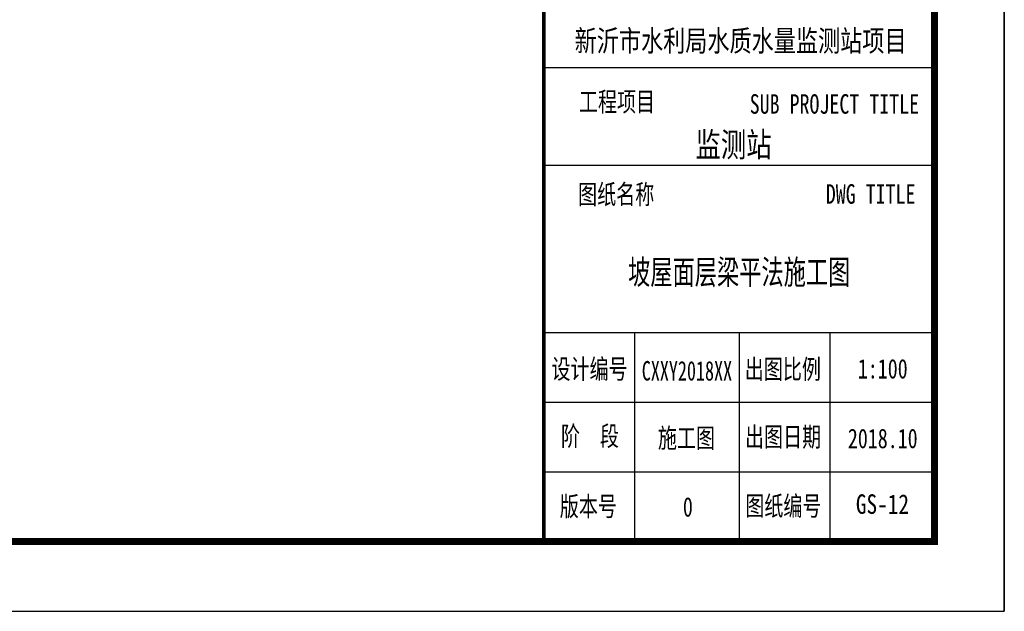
# Model space of a CAD drawing. Extents: x -302077 to 107904, y -9283 to 295706.
# Tile 254 of 256: x 2153 to 16267, y 236306 to 244794. Entities that reach past the tile are written whole.
import ezdxf
from ezdxf.enums import TextEntityAlignment as Align

# ---------------------------------------------------------------- set-up
doc = ezdxf.new("R2010")
doc.units = 0
doc.header["$LTSCALE"] = 500
doc.header["$MEASUREMENT"] = 0
doc.layers.get('0').update_dxf_attribs({"linetype": 'CONTINUOUS'})
doc.layers.add('PUB_TITLE', color=4, linetype='CONTINUOUS')
doc.layers.add('TK', color=7, linetype='CONTINUOUS')
doc.styles.add('-宋体', font='txt', dxfattribs={"width": 0.8})
doc.styles.add('TKHZ1', font='txt', dxfattribs={"width": 0.8})

# ---------------------------------------------------------------- blocks, each defined once
blk = doc.blocks.new('wrtgtg')
at = {"color": 4}
for p, q in [((7804, -4841), (7804, 52559)), ((7804, -2434), (7804, -2434)), ((2146, -4841), (7804, -4841))]:
    blk.add_line(p, q, dxfattribs=at)
at = {"layer": 'PUB_TITLE'}
for p, q in [((8804, 53559), (8804, -5841)), ((7804, -4841), (7804, 52559)), ((2204, 1959), (7804, 1959)), ((2204, 559), (7804, 559)), ((2204, -1841), (7804, -1841)), ((3504, -1841), (3504, -4841)), ((5004, -1841), (5004, -4841)), ((6304, -1841), (6304, -4841)), ((2204, -2841), (7804, -2841)), ((2204, -3841), (7804, -3841))]:
    blk.add_line(p, q, dxfattribs=at)
blk.add_lwpolyline([(-75296, -5841), (8804, -5841), (8804, 53559), (-75296, 53559)], close=True, dxfattribs=at)
at = {"layer": 'PUB_TITLE', "const_width": 100}
blk.add_lwpolyline([(-72796, -4841), (7804, -4841), (7804, 52559), (-72796, 52559)], close=True, dxfattribs=at)
at = {"layer": 'PUB_TITLE', "const_width": 50}
blk.add_lwpolyline([(2204, -4841), (2204, 52559)], dxfattribs=at)
at = {"layer": 'TK'}
for s, height, style, width, p in [('新沂市水利局水质水量监测站项目', 304.92, 'TKHZ1', 0.8, (5024, 2192)), ('监测站', 350, 'TKHZ1', 0.8, (4923, 680)), ('CXXY2018XX', 280, '-宋体', 0.68, (4255, -2530)), ('1:100', 280, '-宋体', 0.75, (7062, -2501)), ('2018.10', 280, '-宋体', 0.75, (7062, -3501))]:
    blk.add_text(s, height=height, dxfattribs=dict(at, style=style, width=width)).set_placement(p, align=Align.CENTER)
at = {"layer": 'TK', "style": '-宋体', "width": 0.75}
for s, p in [('工程项目', (3252, 1473)), ('SUB PROJECT TITLE', (6369, 1438))]:
    blk.add_text(s, height=280, dxfattribs=at).set_placement(p, align=Align.MIDDLE)
for s, p in [('图纸名称', (2695, 2)), ('DWG TITLE', (6245, 7, 0)), ('设计编号', (2313, -2504, 0)), ('出图比例', (5084, -2507, 0)), ('阶  段', (2449, -3467, 0)), ('施工图', (3839, -3495, 0)), ('出图日期', (5087, -3478, 0)), ('版本号', (2433, -4475, 0)), ('0', (4197, -4483, 0)), ('图纸编号', (5091, -4469, 0))]:
    blk.add_text(s, height=280, dxfattribs=at).set_placement(p)

msp = doc.modelspace()

# ---------------------------------------------------------------- block references
msp.add_blockref('wrtgtg', (7462.635, 242147.088))

# ---------------------------------------------------------------- texts
at = {"layer": 'TK', "style": 'TKHZ1'}
for s, height, width, p in [('坡屋面层梁平法施工图', 350, 0.7, (12466.959, 240998.28)), ('GS-12', 280, 0.8, (14520.499, 237704.145))]:
    msp.add_text(s, height=height, dxfattribs=dict(at, width=width)).set_placement(p, align=Align.CENTER)

doc.saveas('drawing.dxf')
